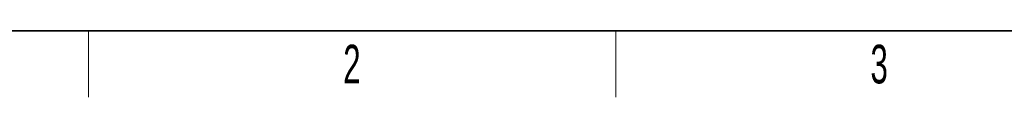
# Model space of a CAD drawing. Header units: millimetres. Extents: x 5 to 418, y 2 to 292.
# Tile 2 of 39: x 68 to 157, y 6 to 12. Entities that reach past the tile are written whole.
import ezdxf

# ---------------------------------------------------------------- set-up
doc = ezdxf.new("R2010")
doc.units = ezdxf.units.MM
doc.layers.add('SLD-0', color=7, linetype='Continuous')
doc.styles.add('SLDTEXTSTYLE0', font='TXT', dxfattribs={"width": 0.605})

msp = doc.modelspace()

# ---------------------------------------------------------------- linework, layer by layer
at = {"layer": 'SLD-0', "lineweight": 35}
msp.add_line((26, 12), (408, 12), dxfattribs=at)
at = {"layer": 'SLD-0', "lineweight": 18}
for p, q in [((73.75, 6), (73.75, 12)), ((121.5, 6), (121.5, 12))]:
    msp.add_line(p, q, dxfattribs=at)

# ---------------------------------------------------------------- texts
at = {"layer": 'SLD-0', "char_height": 3.5, "attachment_point": 2, "style": 'SLDTEXTSTYLE0'}
for s, insert in [('2', (97.6027, 10.743)), ('3', (145.3527, 10.743))]:
    msp.add_mtext(s, dxfattribs=dict(at, insert=insert))

doc.saveas('drawing.dxf')
